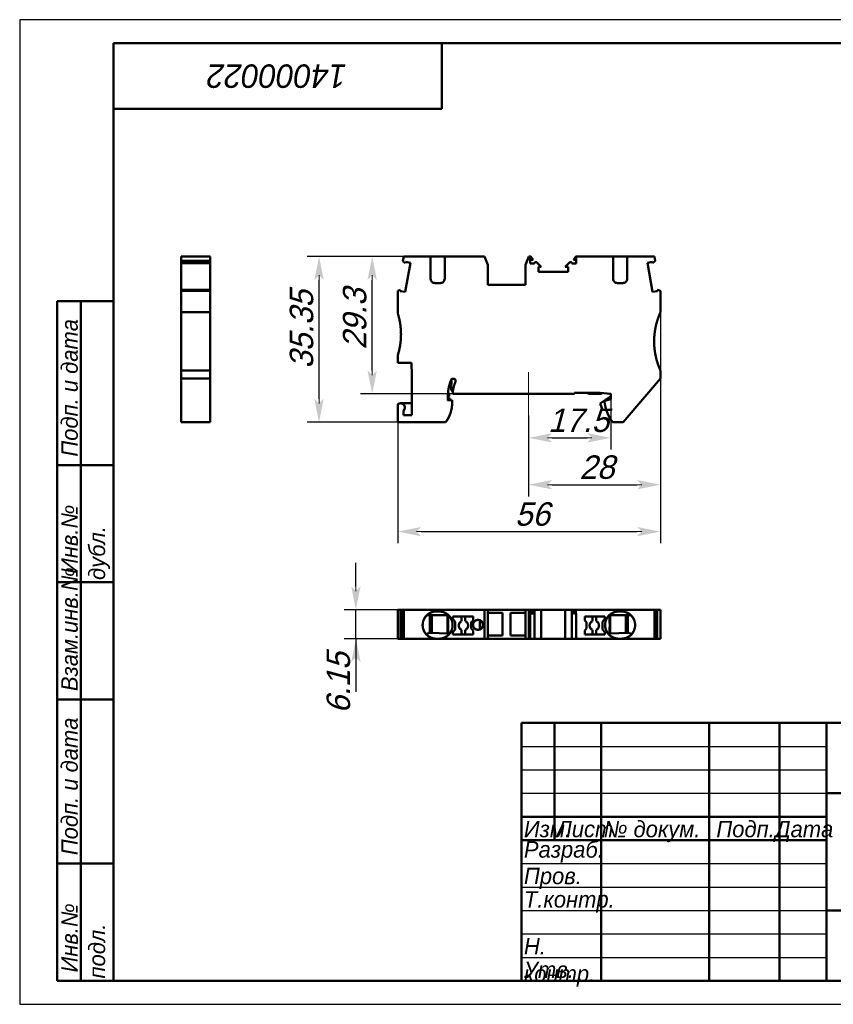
# Model space of a CAD drawing. Header units: millimetres. Extents: x 0 to 297, y 0 to 210.
# Tile 1 of 2: x 0 to 173, y 0 to 210. Entities that reach past the tile are written whole.
import ezdxf

# ---------------------------------------------------------------- set-up
doc = ezdxf.new("R2010")
doc.units = ezdxf.units.MM
doc.styles.add('TextStyle_1', font='T-FLEX Type A.TTF', dxfattribs={"oblique": 15, "height": 5})
doc.dimstyles.new('DIM_ST_1', dxfattribs={"dimtxt": 5, "dimasz": 5, "dimexe": 2.5, "dimexo": 0, "dimtad": 1, "dimrnd": 0.01, "dimdsep": 46, "dimtxsty": 'TextStyle_1', "dimblk": 'Arrow_3_C7_Status', "dimcen": 0.09, "dimclrd": 7, "dimclre": 7, "dimclrt": 7, "dimazin": 0, "dimtfac": 1, "dimtdec": 0, "dimtmove": 0, "dimatfit": 0, "dimldrblk": 'NONE', "dimfxl": 1, "dimtvp": 1, "dimtolj": 1, "dimarcsym": 0})
doc.dimstyles.new('DIM_ST_2', dxfattribs={"dimtxt": 5, "dimasz": 5, "dimexe": 2.5, "dimexo": 0, "dimtad": 1, "dimrnd": 0.01, "dimdsep": 46, "dimtxsty": 'TextStyle_1', "dimblk": 'Arrow_3_C7_Status', "dimcen": 0.09, "dimclrd": 7, "dimclre": 7, "dimclrt": 7, "dimazin": 0, "dimtfac": 1, "dimtdec": 0, "dimtmove": 0, "dimatfit": 0, "dimldrblk": 'NONE', "dimfxl": 1, "dimtvp": 1, "dimtolj": 1, "dimarcsym": 0})

# ---------------------------------------------------------------- blocks, each defined once
blk = doc.blocks.new('Arrow_3_C7_Status')
at = {"color": 7, "lineweight": 0, "flags": 128}
blk.add_lwpolyline([(-1, 0), (-0.8, 0)], dxfattribs=at)
at = {"color": 7}
blk.add_solid([(-1, -0.2), (0, 0), (-0.8, 0), (-1, 0.2)], dxfattribs=at)
blk = doc.blocks.new('*D5')
at = {"color": 7, "lineweight": -2}
for p, q in [((136.6, 133.5), (136.6, 98.32)), ((80.6, 124.13), (80.6, 98.32)), ((85.6, 100.82), (131.6, 100.82))]:
    blk.add_line(p, q, dxfattribs=at)
at = {"layer": 'Defpoints', "color": 0}
for p in [(136.6, 133.5), (80.6, 124.13), (136.6, 100.82)]:
    blk.add_point(p, dxfattribs=at)
at = {"color": 7, "lineweight": -2, "xscale": 5, "yscale": 5, "zscale": 5}
for p, rotation in [((80.6, 100.82), 180), ((136.6, 100.82), 360)]:
    blk.add_blockref('Arrow_3_C7_Status', p, dxfattribs=dict(at, rotation=rotation))
blk = doc.blocks.new('_None')
blk = doc.blocks.new('*D6')
at = {"color": 7, "lineweight": -2}
for p, q in [((90.6, 159.48), (72.65, 159.48)), ((75.15, 135.18), (75.15, 154.48)), ((92.31, 130.18), (72.65, 130.18))]:
    blk.add_line(p, q, dxfattribs=at)
at = {"layer": 'Defpoints', "color": 0}
for p in [(75.15, 159.48), (90.6, 159.48), (92.31, 130.18)]:
    blk.add_point(p, dxfattribs=at)
at = {"color": 7, "lineweight": -2, "xscale": 5, "yscale": 5, "zscale": 5}
for p, rotation in [((75.15, 159.48), 90.00000000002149), ((75.15, 130.18), 270.0000000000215)]:
    blk.add_blockref('Arrow_3_C7_Status', p, dxfattribs=dict(at, rotation=rotation))
blk = doc.blocks.new('*D7')
at = {"color": 7, "lineweight": -2}
for p, q in [((136.6, 147.61), (136.6, 108.32)), ((108.5, 125.59), (108.5, 108.32)), ((113.5, 110.82), (131.6, 110.82))]:
    blk.add_line(p, q, dxfattribs=at)
at = {"layer": 'Defpoints', "color": 0}
for p in [(136.6, 147.61), (108.5, 125.59), (136.6, 110.82)]:
    blk.add_point(p, dxfattribs=at)
at = {"color": 7, "lineweight": -2, "xscale": 5, "yscale": 5, "zscale": 5, "rotation": 180}
blk.add_blockref('Arrow_3_C7_Status', (108.5, 110.82), dxfattribs=at)
at = {"color": 7, "lineweight": -2, "xscale": 5, "yscale": 5, "zscale": 5}
blk.add_blockref('Arrow_3_C7_Status', (136.6, 110.82), dxfattribs=at)
blk = doc.blocks.new('*D8')
at = {"color": 7, "lineweight": -2}
for p, q in [((126, 130.18), (126, 118.32)), ((108.5, 125.59), (108.5, 118.32)), ((113.5, 120.82), (121, 120.82))]:
    blk.add_line(p, q, dxfattribs=at)
at = {"layer": 'Defpoints', "color": 0}
for p in [(126, 130.18), (108.5, 125.59), (126, 120.82)]:
    blk.add_point(p, dxfattribs=at)
at = {"color": 7, "lineweight": -2, "xscale": 5, "yscale": 5, "zscale": 5, "rotation": 180}
blk.add_blockref('Arrow_3_C7_Status', (108.5, 120.82), dxfattribs=at)
at = {"color": 7, "lineweight": -2, "xscale": 5, "yscale": 5, "zscale": 5}
blk.add_blockref('Arrow_3_C7_Status', (126, 120.82), dxfattribs=at)
blk = doc.blocks.new('*D9')
at = {"color": 7, "lineweight": -2}
for p, q in [((90.6, 159.48), (61.32, 159.48)), ((63.82, 129.13), (63.82, 154.48)), ((80.6, 124.13), (61.32, 124.13))]:
    blk.add_line(p, q, dxfattribs=at)
at = {"layer": 'Defpoints', "color": 0}
for p in [(63.82, 159.48), (90.6, 159.48), (80.6, 124.13)]:
    blk.add_point(p, dxfattribs=at)
at = {"color": 7, "lineweight": -2, "xscale": 5, "yscale": 5, "zscale": 5}
for p, rotation in [((63.82, 159.48), 90), ((63.82, 124.13), 270)]:
    blk.add_blockref('Arrow_3_C7_Status', p, dxfattribs=dict(at, rotation=rotation))
blk = doc.blocks.new('*D10')
at = {"color": 7, "lineweight": -2}
for p, q in [((71.67, 89.13), (71.67, 94.13)), ((81.89, 84.13), (69.17, 84.13)), ((71.67, 77.98), (71.67, 84.13)), ((81.89, 77.98), (69.17, 77.98)), ((71.67, 77.98), (71.67, 66.67)), ((71.67, 72.98), (71.67, 67.98))]:
    blk.add_line(p, q, dxfattribs=at)
at = {"layer": 'Defpoints', "color": 0}
for p in [(71.67, 84.13), (81.89, 84.13), (81.89, 77.98)]:
    blk.add_point(p, dxfattribs=at)
at = {"color": 7, "lineweight": -2, "xscale": 5, "yscale": 5, "zscale": 5}
for p, rotation in [((71.67, 84.13), 270), ((71.67, 77.98), 90)]:
    blk.add_blockref('Arrow_3_C7_Status', p, dxfattribs=dict(at, rotation=rotation))
blk = doc.blocks.new('_FR1Страница_1')
at = {"color": 7, "lineweight": 25, "flags": 128}
for points in [[(0, 210), (0, 0)], [(297, 210), (0, 210)], [(107, 55), (172, 55)], [(107, 50), (172, 50)], [(107, 45), (172, 45)], [(107, 30), (172, 30)], [(107, 25), (172, 25)], [(107, 20), (172, 20)], [(107, 15), (172, 15)], [(107, 10), (172, 10)], [(0, 0), (297, 0)]]:
    blk.add_lwpolyline(points, dxfattribs=at)
at = {"color": 7, "lineweight": 50, "flags": 128}
for points in [[(20, 5), (20, 205)], [(20, 205), (292, 205)], [(90, 191), (90, 205)], [(20, 191), (90, 191)], [(8, 5), (8, 150)], [(8, 150), (20, 150)], [(13, 150), (13, 5)], [(8, 115), (20, 115)], [(8, 90), (20, 90)], [(20, 65), (8, 65)], [(107, 5), (107, 60)], [(107, 60), (292, 60)], [(114, 60), (114, 35)], [(124, 60), (124, 5)], [(147, 60), (147, 5)], [(162, 60), (162, 5)], [(172, 60), (172, 5)], [(172, 45), (292, 45)], [(107, 40), (172, 40)], [(107, 35), (172, 35)], [(8, 30), (20, 30)], [(172, 20), (292, 20)], [(20, 5), (8, 5)], [(292, 5), (20, 5)]]:
    blk.add_lwpolyline(points, dxfattribs=at)
at = {"color": 7}
for s, insert, char_height, width, attachment_point, rotation in [('\\pl0.5;{\\fT-FLEX Type A|b0|i1;\\l14000022 \\P}', (55, 198), 5, 72.5, 5, 180), ('\\pl0.5;{\\fT-FLEX Type A|b0|i1;\\l Подп. и дата\\P}', (8.875, 115), 3.5, 36.75, 1, 90), ('\\pl0.5;{\\fT-FLEX Type A|b0|i1;\\l\\P}', (16.5, 132.5), 3.5, 36.75, 5, 90), ('\\pl0.5;{\\fT-FLEX Type A|b0|i1;\\l Инв.№ дубл.\\P}', (8.875, 90), 3.5, 26.75, 1, 90), ('\\pl0.5;{\\fT-FLEX Type A|b0|i1;\\l\\P}', (16.5, 102.5), 3.5, 26.75, 5, 90), ('\\pl0.5;{\\fT-FLEX Type A|b0|i1;\\l Взам.инв.№\\P}', (8.875, 65), 3.5, 26.75, 1, 90), ('\\pl0.5;{\\fT-FLEX Type A|b0|i1;\\l\\P}', (16.5, 77.5), 3.5, 26.75, 5, 90), ('\\pl0.5;{\\fT-FLEX Type A|b0|i1;\\l Подп. и дата\\P}', (8.875, 30), 3.5, 36.75, 1, 90), ('\\pl0.5;{\\fT-FLEX Type A|b0|i1;\\l\\P}', (16.5, 47.5), 3.5, 36.75, 5, 90), ('\\pl0.5;{\\fT-FLEX Type A|b0|i1;\\l Инв.№ подл.\\P}', (8.875, 5), 3.5, 26.75, 1, 90), ('\\pl0.5;{\\fT-FLEX Type A|b0|i1;\\l\\H0.857143x;\\P}', (16.5, 17.5), 3.5, 26.75, 5, 90)]:
    blk.add_mtext(s, dxfattribs=dict(at, insert=insert, char_height=char_height, width=width, attachment_point=attachment_point, rotation=rotation))
at = {"color": 7, "char_height": 3.5}
for s, insert, width, attachment_point in [('{\\fT-FLEX Type A|b0|i1;\\l\\P}', (110.5, 59.125), 8.75, 2), ('{\\fT-FLEX Type A|b0|i1;\\l\\P}', (114, 59.125), 11.75, 1), ('{\\fT-FLEX Type A|b0|i1;\\l \\P}', (124, 59.125), 24.75, 1), ('{\\fT-FLEX Type A|b0|i1;\\l\\P}', (162, 59.125), 11.75, 1), ('{\\fT-FLEX Type A|b0|i1;\\l\\fT-FLEX Type A|b0|i0;\\P}', (110.5, 54.125), 8.75, 2), ('{\\fT-FLEX Type A|b0|i1;\\l\\P}', (114, 54.125), 11.75, 1), ('{\\fT-FLEX Type A|b0|i1;\\l \\P}', (124, 54.125), 24.75, 1), ('{\\fT-FLEX Type A|b0|i1;\\l\\P}', (162, 54.125), 11.75, 1), ('{\\fT-FLEX Type A|b0|i1;\\l\\P}', (110.5, 49.125), 8.75, 2), ('{\\fT-FLEX Type A|b0|i1;\\l\\P}', (114, 49.125), 11.75, 1), ('{\\fT-FLEX Type A|b0|i1;\\l \\P}', (124, 49.125), 24.75, 1), ('{\\fT-FLEX Type A|b0|i1;\\l\\P}', (162, 49.125), 11.75, 1), ('{\\fT-FLEX Type A|b0|i1;\\l \\P}', (110.5, 44.125), 8.75, 2), ('{\\fT-FLEX Type A|b0|i1;\\l\\P}', (114, 44.125), 11.75, 1), ('{\\fT-FLEX Type A|b0|i1;\\l \\P}', (124, 44.125), 24.75, 1), ('{\\fT-FLEX Type A|b0|i1;\\l\\P}', (162, 44.125), 11.75, 1), ('\\pl0.5;{\\fT-FLEX Type A|b0|i1;\\lИзм.\\H0.857143x;\\P}', (107, 39.125), 8.75, 1), ('\\pl0.5;{\\fT-FLEX Type A|b0|i1;\\lЛист\\fT-FLEX Type A|b0|i0;\\H0.857143x;\\P}', (114, 39.125), 11.75, 1), ('\\pl0.5;{\\fT-FLEX Type A|b0|i1;\\l№ докум.\\P}', (124, 39.125), 24.75, 1), ('\\pl0.5;{\\fT-FLEX Type A|b0|i1;\\lПодп.\\P}', (154.5, 39.125), 16.75, 2), ('\\pl0.5;{\\fT-FLEX Type A|b0|i1;\\lДата\\fT-FLEX Type A|b0|i0;\\H0.857143x;\\P}', (167, 39.125), 11.75, 2), ('\\pl0.5;{\\fT-FLEX Type A|b0|i1;\\lРазраб.\\P}', (107, 32.5), 18.75, 4), ('\\pl0.5;{\\fT-FLEX Type A|b0|i1;\\l\\P}', (124, 34.125), 24.75, 1), ('\\pl0.5;{\\fT-FLEX Type A|b0|i1;\\l\\H0.857143x;\\P}', (162, 34.125), 11.75, 1), ('\\pl0.5;{\\fT-FLEX Type A|b0|i1;\\lПров.\\P}', (107, 29.125), 18.75, 1), ('\\pl0.5;{\\fT-FLEX Type A|b0|i1;\\l\\P}', (124, 29.125), 24.75, 1), ('\\pl0.5;{\\fT-FLEX Type A|b0|i1;\\l\\P}', (162, 29.125), 11.75, 1), ('\\pl0.5;{\\fT-FLEX Type A|b0|i1;\\lТ.контр.\\P}', (107, 24.125), 18.75, 1), ('\\pl0.5;{\\fT-FLEX Type A|b0|i1;\\l\\P}', (124, 24.125), 24.75, 1), ('\\pl0.5;{\\fT-FLEX Type A|b0|i1;\\l\\H0.857143x;\\P}', (162, 24.125), 11.75, 1), ('\\pl0.5;{\\fT-FLEX Type A|b0|i1;\\l\\P}', (107, 19.125), 18.75, 1), ('\\pl0.5;{\\fT-FLEX Type A|b0|i1;\\l\\P}', (124, 19.125), 24.75, 1), ('\\pl0.5;{\\fT-FLEX Type A|b0|i1;\\l\\P}', (162, 19.125), 11.75, 1), ('\\pl0.5;{\\fT-FLEX Type A|b0|i1;\\lН. контр.\\P}', (107, 14.125), 18.75, 1), ('\\pl0.5;{\\fT-FLEX Type A|b0|i1;\\l\\P}', (124, 14.125), 24.75, 1), ('\\pl0.5;{\\fT-FLEX Type A|b0|i1;\\l\\H0.857143x;\\P}', (162, 14.125), 11.75, 1), ('\\pl0.5;{\\fT-FLEX Type A|b0|i1;\\lУтв.\\P}', (107, 9.125), 18.75, 1), ('\\pl0.5;{\\fT-FLEX Type A|b0|i1;\\l\\P}', (124, 9.125), 24.75, 1), ('\\pl0.5;{\\fT-FLEX Type A|b0|i1;\\l\\H0.857143x;\\P}', (162, 9.125), 11.75, 1)]:
    blk.add_mtext(s, dxfattribs=dict(at, insert=insert, width=width, attachment_point=attachment_point))
blk = doc.blocks.new('Страница_1')
at = {"color": 7, "lineweight": 50, "flags": 128}
for points in [[(34.453, 159.484), (40.603, 159.484)], [(34.453, 159.484), (34.453, 158.555)], [(34.453, 158.555), (34.453, 158.088)], [(34.453, 158.555), (40.603, 158.555)], [(34.453, 158.088), (40.603, 158.088)], [(34.453, 158.082), (34.453, 152.402)], [(40.603, 159.484), (40.603, 158.555)], [(40.603, 158.555), (40.603, 158.088)], [(40.603, 158.082), (40.603, 152.402)], [(81.716, 158.481), (81.892, 159.484)], [(82.184, 158.088), (81.716, 158.481)], [(87.603, 159.484), (81.892, 159.484)], [(82.184, 158.088), (82.231, 158.356)], [(82.187, 151.942), (83.286, 158.17)], [(82.231, 158.356), (83.286, 158.17)], [(87.603, 154.734), (87.603, 159.484)], [(87.603, 159.484), (88.803, 159.484)], [(88.803, 159.484), (89.403, 159.484)], [(89.403, 159.484), (90.603, 159.484)], [(90.603, 154.734), (90.603, 159.484)], [(99.063, 159.484), (90.603, 159.484)], [(99.063, 159.484), (99.803, 157.734)], [(99.803, 157.734), (99.803, 153.434)], [(107.803, 157.734), (108.543, 159.484)], [(107.803, 153.434), (107.803, 157.734)], [(108.853, 159.484), (108.543, 159.484)], [(108.853, 157.984), (108.853, 159.484)], [(108.954, 159.484), (108.853, 159.484)], [(108.853, 158.784), (109.445, 158.784)], [(109.763, 157.984), (108.853, 157.984)], [(109.445, 158.784), (108.954, 159.484)], [(111.186, 157.285), (110.275, 158.196)], [(116.32, 157.285), (117.231, 158.196)], [(118.653, 157.984), (117.743, 157.984)], [(118.552, 159.484), (118.061, 158.784)], [(118.061, 158.784), (118.653, 158.784)], [(118.653, 159.484), (118.552, 159.484)], [(118.653, 159.484), (118.653, 157.984)], [(118.653, 159.484), (126.503, 159.484)], [(126.503, 154.734), (126.503, 159.484)], [(126.503, 159.484), (127.703, 159.484)], [(128.303, 159.484), (127.703, 159.484)], [(128.303, 159.484), (129.503, 159.484)], [(129.503, 154.734), (129.503, 159.484)], [(129.503, 159.484), (135.313, 159.484)], [(133.82, 158.17), (134.875, 158.356)], [(133.82, 158.17), (134.919, 151.942)], [(134.875, 158.356), (134.922, 158.088)], [(135.477, 158.555), (134.922, 158.088)], [(135.313, 159.484), (135.477, 158.555)], [(110.578, 157.285), (111.186, 157.285)], [(110.578, 157.285), (110.578, 156.234)], [(116.928, 156.234), (110.578, 156.234)], [(116.928, 157.285), (116.32, 157.285)], [(116.928, 157.285), (116.928, 156.234)], [(87.603, 154.734), (87.622, 154.555), (87.68, 154.384), (87.77, 154.228), (87.889, 154.093), (88.032, 153.983), (88.192, 153.901), (88.365, 153.851), (88.544, 153.834)], [(88.803, 153.834), (88.544, 153.834)], [(88.803, 153.834), (89.403, 153.834)], [(88.803, 153.834), (89.403, 153.834)], [(89.662, 153.834), (89.403, 153.834)], [(89.403, 153.834), (89.752, 153.834)], [(89.662, 153.834), (89.841, 153.851), (90.014, 153.901), (90.174, 153.983), (90.317, 154.093), (90.436, 154.228), (90.526, 154.384), (90.583, 154.555), (90.603, 154.734)], [(107.803, 153.434), (99.803, 153.434)], [(127.444, 153.834), (127.265, 153.851), (127.092, 153.901), (126.932, 153.983), (126.789, 154.093), (126.67, 154.228), (126.58, 154.384), (126.522, 154.555), (126.503, 154.734)], [(127.444, 153.834), (127.703, 153.834)], [(127.703, 153.834), (127.444, 153.834)], [(128.303, 153.834), (127.703, 153.834)], [(128.303, 153.834), (127.703, 153.834)], [(128.303, 153.834), (128.562, 153.834)], [(129.503, 154.734), (129.483, 154.555), (129.426, 154.384), (129.336, 154.228), (129.217, 154.093), (129.074, 153.983), (128.914, 153.901), (128.741, 153.851), (128.562, 153.834)], [(34.453, 152.395), (34.453, 152.149)], [(40.603, 152.395), (34.453, 152.395)], [(34.453, 152.149), (34.453, 147.608)], [(34.453, 152.149), (40.603, 152.149)], [(40.603, 152.395), (40.603, 152.149)], [(40.603, 152.149), (40.603, 147.608)], [(80.603, 152.185), (81.18, 152.395)], [(80.603, 147.384), (80.603, 152.185)], [(81.133, 152.127), (81.18, 152.395)], [(82.187, 151.942), (81.133, 152.127)], [(135.973, 152.127), (134.919, 151.942)], [(135.926, 152.395), (135.973, 152.127)], [(135.926, 152.395), (136.603, 152.149)], [(136.603, 152.149), (136.603, 147.608)], [(40.603, 147.608), (34.453, 147.608)], [(34.453, 141.384), (34.453, 147.608)], [(40.603, 141.384), (40.603, 147.608)], [(40.603, 144.124), (40.603, 144.178)], [(40.603, 144.149), (40.603, 144.138)], [(40.603, 143.939), (40.603, 143.783)], [(40.603, 143.31), (40.603, 143.456)], [(40.603, 143.268), (40.603, 143.181)], [(40.603, 143.181), (40.603, 142.98)], [(34.453, 135.16), (34.453, 141.384)], [(40.603, 142.575), (40.603, 142.547)], [(40.603, 142.547), (40.603, 142.507)], [(40.603, 142.388), (40.603, 142.325)], [(40.603, 142.325), (40.603, 142.279)], [(40.603, 141.757), (40.603, 141.645)], [(40.603, 135.16), (40.603, 141.384)], [(80.603, 136.784), (80.603, 138.384)], [(83.505, 136.784), (80.603, 136.784)], [(83.505, 136.784), (83.603, 134.284)], [(34.453, 133.502), (34.453, 135.16)], [(40.603, 135.16), (34.453, 135.16)], [(40.603, 133.502), (40.603, 135.16)], [(136.603, 133.502), (136.603, 135.16)], [(34.453, 133.502), (40.603, 133.502)], [(34.453, 124.134), (34.453, 133.502)], [(40.603, 124.134), (40.603, 133.502)], [(83.603, 134.284), (83.603, 125.684)], [(91.988, 131.037), (92.043, 133.255)], [(128.689, 124.134), (136.603, 133.502)], [(91.332, 130.573), (91.521, 130.356)], [(91.521, 130.356), (91.536, 129.785)], [(92.342, 130.633), (91.988, 131.037)], [(118.303, 130.184), (118.303, 130.384)], [(123.717, 130.384), (118.303, 130.384)], [(121.403, 130.184), (121.057, 130.384)], [(126.003, 130.184), (123.717, 130.384)], [(123.878, 130.184), (124.158, 130.345)], [(81.203, 128.184), (83.603, 128.184)], [(91.303, 129.884), (91.303, 128.805)], [(91.303, 129.507), (91.536, 129.785)], [(91.803, 129.205), (91.303, 129.293)], [(91.303, 128.805), (92.203, 128.884)], [(91.803, 129.205), (91.803, 128.849)], [(92.203, 128.327), (92.203, 128.884)], [(92.309, 130.184), (118.303, 130.184)], [(121.403, 130.184), (123.878, 130.184)], [(126.003, 129.716), (123.741, 128.133)], [(124.239, 126.765), (123.741, 128.133)], [(126.003, 129.084), (124.703, 128.735)], [(124.703, 128.284), (124.703, 128.735)], [(125.948, 130.189), (126.003, 129.876)], [(126.003, 130.184), (126.003, 129.084)], [(80.603, 124.134), (80.603, 127.671)], [(81.803, 125.684), (81.803, 126.613)], [(34.453, 124.134), (40.603, 124.134)], [(90.808, 124.134), (80.603, 124.134)], [(83.603, 125.684), (81.803, 125.684)], [(128.689, 124.134), (126.398, 124.134)], [(80.603, 77.984), (80.603, 84.134)], [(80.603, 84.134), (81.18, 84.134)], [(81.18, 77.984), (81.18, 84.134)], [(81.709, 84.134), (81.187, 84.134)], [(81.716, 84.134), (81.892, 84.134)], [(81.716, 77.984), (81.716, 84.134)], [(81.892, 77.984), (81.892, 84.134)], [(99.063, 84.134), (81.892, 84.134)], [(99.063, 84.134), (99.803, 84.134)], [(99.063, 77.984), (99.063, 84.134)], [(107.803, 84.134), (99.803, 84.134)], [(99.803, 84.134), (99.803, 77.984)], [(107.803, 84.134), (108.543, 84.134)], [(107.803, 84.134), (107.803, 77.984)], [(108.415, 84.134), (108.2, 84.134)], [(108.587, 84.134), (108.415, 84.134)], [(108.954, 84.134), (108.543, 84.134)], [(108.543, 77.984), (108.543, 84.134)], [(109.445, 84.134), (108.954, 84.134)], [(108.954, 83.334), (108.954, 84.134)], [(109.445, 83.334), (109.445, 84.134)], [(109.763, 84.134), (109.451, 84.134)], [(109.763, 84.134), (109.763, 77.984)], [(110.275, 84.134), (109.763, 84.134)], [(111.186, 84.134), (110.275, 84.134)], [(111.186, 77.984), (111.186, 84.134)], [(116.314, 84.134), (111.192, 84.134)], [(112.549, 84.134), (112.611, 84.134)], [(112.611, 84.134), (112.636, 84.134)], [(115.214, 84.134), (115.255, 84.134)], [(115.55, 84.134), (115.64, 84.134)], [(116.32, 84.134), (117.231, 84.134)], [(116.32, 77.984), (116.32, 84.134)], [(117.231, 84.134), (117.743, 84.134)], [(118.055, 84.134), (117.743, 84.134)], [(117.743, 77.984), (117.743, 84.134)], [(118.061, 83.334), (118.061, 84.134)], [(118.552, 84.134), (118.061, 84.134)], [(118.552, 83.334), (118.552, 84.134)], [(118.552, 84.134), (135.313, 84.134)], [(135.313, 77.984), (135.313, 84.134)], [(135.313, 84.134), (135.477, 84.134)], [(135.477, 77.984), (135.477, 84.134)], [(135.919, 84.134), (135.484, 84.134)], [(135.926, 84.134), (136.603, 84.134)], [(135.926, 84.134), (135.926, 77.984)], [(136.603, 77.984), (136.603, 84.134)], [(86.803, 82.984), (89.403, 82.984)], [(87.453, 82.984), (87.453, 79.204)], [(87.603, 79.199), (87.603, 82.984)], [(87.603, 79.199), (87.603, 82.984)], [(87.853, 82.984), (87.853, 79.191)], [(87.853, 79.191), (87.853, 82.984)], [(88.803, 83.784), (89.403, 83.784)], [(89.403, 82.984), (91.341, 82.984)], [(91.234, 79.076), (91.234, 82.984)], [(92.353, 82.709), (92.353, 82.198)], [(96.653, 82.709), (92.353, 82.709)], [(92.353, 82.198), (92.853, 81.602)], [(94.203, 81.7), (94.203, 82.709)], [(95.003, 82.709), (95.003, 81.7)], [(96.653, 81.891), (96.653, 82.709)], [(98.08, 81.914), (98.08, 79.954)], [(102.953, 83.484), (99.803, 83.484)], [(102.953, 78.634), (102.953, 83.484)], [(107.803, 83.484), (104.653, 83.484)], [(104.653, 83.484), (104.653, 78.634)], [(108.954, 83.334), (108.853, 83.334)], [(108.853, 83.334), (108.853, 77.984)], [(109.445, 83.334), (108.954, 83.334)], [(118.552, 83.334), (118.061, 83.334)], [(118.653, 83.334), (118.552, 83.334)], [(118.653, 77.984), (118.653, 83.334)], [(124.753, 82.709), (120.453, 82.709)], [(120.453, 82.709), (120.453, 81.891)], [(122.103, 81.7), (122.103, 82.709)], [(122.903, 82.709), (122.903, 81.7)], [(124.253, 81.602), (124.753, 82.198)], [(124.753, 82.198), (124.753, 82.709)], [(127.703, 82.984), (125.765, 82.984)], [(125.872, 79.076), (125.872, 82.984)], [(128.303, 83.784), (127.703, 83.784)], [(130.303, 82.984), (127.703, 82.984)], [(129.253, 79.191), (129.253, 82.984)], [(129.503, 79.199), (129.503, 82.984)], [(129.653, 82.984), (129.653, 79.204)], [(92.853, 79.966), (92.353, 79.37)], [(92.853, 81.602), (92.853, 79.966)], [(94.203, 78.859), (94.203, 79.867)], [(95.003, 79.867), (95.003, 78.859)], [(96.253, 81.491), (96.653, 81.891)], [(96.253, 80.13), (96.253, 81.491)], [(96.653, 79.73), (96.253, 80.13)], [(120.453, 81.891), (120.853, 81.491)], [(120.853, 80.13), (120.453, 79.73)], [(120.853, 81.491), (120.853, 80.13)], [(122.103, 78.859), (122.103, 79.867)], [(122.903, 79.867), (122.903, 78.859)], [(124.253, 79.966), (124.253, 81.602)], [(124.753, 79.37), (124.253, 79.966)], [(80.603, 77.984), (81.18, 77.984)], [(81.709, 77.984), (81.187, 77.984)], [(81.716, 77.984), (81.892, 77.984)], [(87.603, 77.984), (81.892, 77.984)], [(87.134, 79.215), (86.752, 78.833)], [(87.134, 79.215), (89.403, 79.138)], [(87.603, 77.984), (88.544, 77.984)], [(88.542, 77.996), (88.803, 77.984)], [(88.803, 77.984), (88.544, 77.984)], [(88.803, 77.984), (89.403, 77.984)], [(89.403, 79.138), (91.338, 79.072)], [(89.403, 77.984), (89.664, 77.996)], [(89.662, 77.984), (89.403, 77.984)], [(89.662, 77.984), (90.603, 77.984)], [(99.063, 77.984), (90.603, 77.984)], [(92.353, 79.37), (92.353, 78.859)], [(92.353, 78.859), (96.653, 78.859)], [(96.653, 78.859), (96.653, 79.73)], [(99.063, 77.984), (99.803, 77.984)], [(99.803, 78.634), (102.953, 78.634)], [(107.803, 77.984), (99.803, 77.984)], [(104.653, 78.634), (107.803, 78.634)], [(107.803, 77.984), (108.543, 77.984)], [(108.853, 77.984), (108.543, 77.984)], [(109.763, 77.984), (108.853, 77.984)], [(110.275, 77.984), (109.763, 77.984)], [(111.186, 77.984), (110.275, 77.984)], [(116.314, 77.984), (111.192, 77.984)], [(116.32, 77.984), (117.231, 77.984)], [(117.231, 77.984), (117.743, 77.984)], [(118.653, 77.984), (117.743, 77.984)], [(118.653, 77.984), (126.503, 77.984)], [(120.453, 79.73), (120.453, 78.859)], [(120.453, 78.859), (124.753, 78.859)], [(124.753, 78.859), (124.753, 79.37)], [(127.703, 79.138), (125.768, 79.072)], [(127.444, 77.984), (126.51, 77.984)], [(127.703, 77.984), (127.442, 77.996)], [(127.444, 77.984), (127.703, 77.984)], [(129.972, 79.215), (127.703, 79.138)], [(128.303, 77.984), (127.703, 77.984)], [(128.564, 77.996), (128.303, 77.984)], [(128.303, 77.984), (128.562, 77.984)], [(129.503, 77.984), (128.562, 77.984)], [(129.503, 77.984), (135.313, 77.984)], [(129.972, 79.215), (130.354, 78.833)], [(135.313, 77.984), (135.477, 77.984)], [(135.919, 77.984), (135.484, 77.984)], [(135.926, 77.984), (136.603, 77.984)]]:
    blk.add_lwpolyline(points, dxfattribs=at)
at = {"color": 7, "linetype": 'Continuous', "lineweight": 50, "const_width": 0.5}
for points in [[(110.275, 158.196, 0.6681786), (109.763, 157.984, 0.6681786)], [(117.743, 157.984, 0.6681786), (117.231, 158.196, 0.6681786)], [(81.294, 142.884, 0.0763208), (80.603, 147.384, 0.0763208)], [(136.603, 147.608, 0.1073793), (135.251, 141.384, 0.1073793)], [(80.603, 138.384, 0.0763208), (81.294, 142.884, 0.0763208)], [(135.251, 141.384, 0.1073793), (136.603, 135.16, 0.1073793)], [(91.962, 133.124, 0.1005988), (91.303, 129.884, 0.1005988)], [(92.922, 132.929, 0.8171926), (91.962, 133.124, 0.8171926)], [(92.882, 132.734, 0.0902283), (92.309, 130.184, 0.0902283)], [(92.882, 132.734, 0.1005988), (92.922, 132.929, 0.1005988)], [(80.978, 128.155, 0.3419987), (80.603, 127.671, 0.3419987)], [(82.103, 127.284, 0.4903144), (80.978, 128.155, 0.4903144)], [(90.808, 124.134, 0.1619815), (92.203, 128.327, 0.1619815)], [(124.703, 128.284, 0.1196559), (126.398, 124.134, 0.1196559)], [(81.803, 126.613, 0.2134218), (82.103, 127.284, 0.2134218)], [(124.239, 126.765, 0.0403418), (125.042, 126.824, 0.0403418)], [(88.803, 83.784, 0.4142136), (85.903, 80.884, 0.4142136)], [(92.303, 80.884, 0.4142136), (89.403, 83.784, 0.4142136)], [(127.703, 83.784, 0.4142136), (124.803, 80.884, 0.4142136)], [(127.703, 83.784, 0.4142136), (124.803, 80.884, 0.4142136)], [(131.203, 80.884, 0.4142136), (128.303, 83.784, 0.4142136)], [(91.341, 82.984, 0.0028355), (91.327, 80.884, 0.0028355)], [(94.203, 81.7, 0.6546537), (94.203, 79.867, 0.6546537)], [(95.003, 79.867, 0.6546537), (95.003, 81.7, 0.6546537)], [(98.753, 80.934, 1), (96.653, 80.934, 1)], [(122.103, 81.7, 0.2982166), (121.503, 80.784, 0.2982166)], [(123.503, 80.784, 0.2982166), (122.903, 81.7, 0.2982166)], [(125.779, 80.884, 0.0028354), (125.765, 82.984, 0.0028354)], [(85.903, 80.884, 0.2513844), (87.2, 78.467, 0.2513844)], [(91.006, 78.467, 0.2513844), (92.303, 80.884, 0.2513844)], [(91.327, 80.884, 0.0026489), (91.338, 79.072, 0.0026489)], [(96.653, 80.934, 1), (98.753, 80.934, 1)], [(121.503, 80.784, 0.2982166), (122.103, 79.867, 0.2982166)], [(122.903, 79.867, 0.2982166), (123.503, 80.784, 0.2982166)], [(124.803, 80.884, 0.3880366), (127.442, 77.996, 0.3880366)], [(124.803, 80.884, 0.2513844), (126.1, 78.467, 0.2513844)], [(125.768, 79.072, 0.0026488), (125.779, 80.884, 0.0026488)], [(129.906, 78.467, 0.2513844), (131.203, 80.884, 0.2513844)], [(87.603, 77.984, 0.146071), (87.2, 78.467, 0.146071)], [(87.2, 78.467, 0.1245272), (88.542, 77.996, 0.1245272)], [(89.664, 77.996, 0.1245059), (91.006, 78.467, 0.1245059)], [(91.006, 78.467, 0.146071), (90.603, 77.984, 0.146071)], [(126.1, 78.467, 0.124507), (127.442, 77.996, 0.124507)], [(126.503, 77.984, 0.1460709), (126.1, 78.467, 0.1460709)], [(126.503, 77.984, 0.1460709), (126.1, 78.467, 0.1460709)], [(128.564, 77.996, 0.124507), (129.906, 78.467, 0.124507)], [(129.906, 78.467, 0.1460709), (129.503, 77.984, 0.1460709)]]:
    blk.add_lwpolyline(points, format="xyb", dxfattribs=at)
at = {"color": 7, "lineweight": 18, "flags": 128}
blk.add_lwpolyline([(108.503, 134.799), (108.503, 125.589)], dxfattribs=at)
blk.add_lwpolyline([(108.503, 134.799), (108.503, 125.589)], dxfattribs=at)
blk.add_blockref('_FR1Страница_1', (0, 0))
at = {"color": 7, "style": 'TextStyle_1', "oblique": 15}
for s, p in [('35.35', (62.573, 135.554)), ('29.3', (73.903, 139.654)), ('6.15', (70.423, 62.024))]:
    blk.add_text(s, height=5, rotation=90, dxfattribs=at).set_placement(p)
for s, p in [('17.5', (112.608, 122.069)), ('28', (119.338, 112.069)), ('56', (105.565, 102.069))]:
    blk.add_text(s, height=5, dxfattribs=at).set_placement(p)
for base, p1, p2, picture, middle in [((63.823, 159.484), (80.603, 124.134), (90.603, 159.484), '*D9', (63.823, 141.809)), ((75.153, 159.484), (92.309, 130.184), (90.603, 159.484), '*D6', (75.153, 144.834)), ((71.673, 84.134), (81.892, 77.984), (81.892, 84.134), '*D10', (71.673, 66.669))]:
    dim = blk.add_linear_dim(base=base, p1=p1, p2=p2, angle=90, text=' ', dimstyle='DIM_ST_1')
    dim.commit()
    dim.dimension.update_dxf_attribs({"geometry": picture, "text_midpoint": middle, "dimtype": 160})
for base, p1, p2, dimstyle, picture, middle in [((136.603, 110.819), (108.503, 125.589), (136.603, 147.608), 'DIM_ST_1', '*D7', (122.553, 110.819)), ((136.603, 100.819), (80.603, 124.134), (136.603, 133.502), 'DIM_ST_1', '*D5', (108.603, 100.819)), ((126.003, 120.819), (108.503, 125.589), (126.003, 130.184), 'DIM_ST_2', '*D8', (117.253, 120.819))]:
    dim = blk.add_linear_dim(base=base, p1=p1, p2=p2, text=' ', dimstyle=dimstyle)
    dim.commit()
    dim.dimension.update_dxf_attribs({"geometry": picture, "text_midpoint": middle, "dimtype": 160})

msp = doc.modelspace()

# ---------------------------------------------------------------- block references
msp.add_blockref('Страница_1', (0, 0))

doc.saveas('drawing.dxf')
